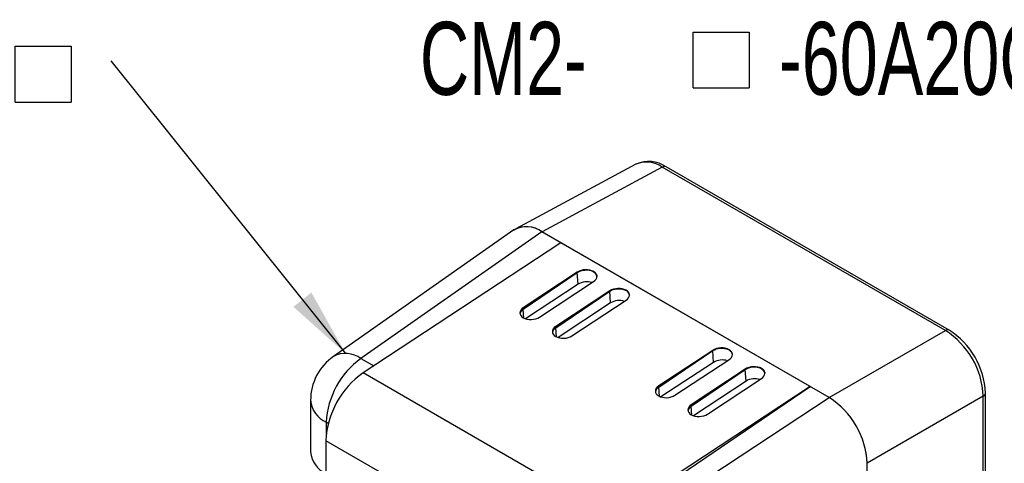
# Model space of a CAD drawing. Extents: x 11 to 421, y 5 to 275.
# Tile 9 of 18: x 259 to 302, y 107 to 126. Entities that reach past the tile are written whole.
import ezdxf
from ezdxf.enums import TextEntityAlignment as Align

# ---------------------------------------------------------------- set-up
doc = ezdxf.new("R2010")
doc.units = 0
doc.layers.get('0').update_dxf_attribs({"linetype": 'CONTINUOUS'})

# ---------------------------------------------------------------- blocks, each defined once
blk = doc.blocks.new('SW_SYMBOL_MOD_BOX')
at = {"color": 0, "linetype": 'CONTINUOUS'}
for p, q in [((200, 200), (200, 800)), ((200, 800), (800, 800)), ((800, 800), (800, 200)), ((200, 200), (800, 200))]:
    blk.add_line(p, q, dxfattribs=at)
blk = doc.blocks.new('SW_NOTE_11')
at = {"color": 0, "linetype": 'CONTINUOUS'}
blk.add_line((-10.202, 12.734), (0, 0), dxfattribs=at)
blk.add_solid([(0, 0), (-1.485, 2.654), (-2.266, 2.029)], dxfattribs=at)
at = {"color": 0, "linetype": 'CONTINUOUS', "xscale": 0.0040555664, "yscale": 0.0040555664, "zscale": 0.0040555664}
blk.add_blockref('SW_SYMBOL_MOD_BOX', (-15.177, 10.127), dxfattribs=at)
blk = doc.blocks.new('SW_NOTE_12')
at = {"color": 0, "linetype": 'CONTINUOUS', "xscale": 0.0040555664, "yscale": 0.0040555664, "zscale": 0.0040555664}
blk.add_blockref('SW_SYMBOL_MOD_BOX', (-35.572, 9.705), dxfattribs=at)
at = {"color": 0, "linetype": 'CONTINUOUS', "width": 0.7}
for s, p in [('CM2-', (-46.655, 9.265)), ('-60A20C -', (-31.031, 9.265))]:
    blk.add_text(s, height=3.175, dxfattribs=at).set_placement(p, align=Align.BOTTOM_LEFT)

msp = doc.modelspace()

# ---------------------------------------------------------------- linework, layer by layer
at = {"color": 7, "linetype": 'CONTINUOUS'}
for p, q in [((286.0769, 119.9565), (280.843, 117.1424)), ((287.2211, 119.8285), (281.9889, 117.0154)), ((299.5343, 112.7203), (287.2211, 119.8285)), ((299.6968, 112.7345), (287.3836, 119.8427)), ((280.7663, 117.0946), (272.9155, 111.5942)), ((281.9869, 117.0165), (274.1106, 111.4982)), ((294.4836, 109.8023), (281.9869, 117.0165)), ((294.4816, 109.8035), (281.9889, 117.0154)), ((282.8141, 116.539), (274.2103, 110.8774)), ((293.6564, 110.2798), (282.8141, 116.539)), ((283.5229, 115.2584), (281.1717, 113.7112)), ((281.1754, 113.6517), (283.5238, 115.2447)), ((283.5238, 115.2447), (283.5229, 115.2584)), ((283.5558, 114.7343), (283.5238, 115.2447)), ((281.8788, 113.303), (284.23, 114.8502)), ((283.5558, 114.7343), (281.2719, 113.2314)), ((284.9372, 114.442), (282.5859, 112.8948)), ((282.5896, 112.8353), (284.938, 114.4283)), ((284.938, 114.4283), (284.9372, 114.442)), ((284.97, 113.9179), (284.938, 114.4283)), ((283.293, 112.4866), (285.6443, 114.0338)), ((281.1754, 113.6517), (281.1717, 113.7112)), ((284.97, 113.9179), (282.6861, 112.415)), ((282.5896, 112.8353), (282.5859, 112.8948)), ((294.4816, 109.8035), (299.5343, 112.7203)), ((289.4155, 111.8567), (287.0642, 110.3095)), ((287.0679, 110.25), (289.4164, 111.843)), ((289.4164, 111.843), (289.4155, 111.8567)), ((289.4484, 111.3326), (289.4164, 111.843)), ((287.7713, 109.9013), (290.1226, 111.4485)), ((289.4484, 111.3326), (287.1644, 109.8297)), ((290.8297, 111.0403), (288.4784, 109.4931)), ((288.4822, 109.4336), (290.8306, 111.0266)), ((290.8306, 111.0266), (290.8297, 111.0403)), ((290.8626, 110.5162), (290.8306, 111.0266)), ((285.0526, 104.6182), (274.2103, 110.8774)), ((290.8626, 110.5162), (288.5786, 109.0133)), ((289.1855, 109.0849), (291.5368, 110.6321)), ((293.6564, 110.2798), (285.0526, 104.6182)), ((285.6402, 104.8423), (293.6564, 110.2798)), ((287.0679, 110.25), (287.0642, 110.3095)), ((271.921, 109.6832), (271.921, 107.4374)), ((286.3275, 104.4455), (294.4836, 109.8023)), ((301.184, 109.863), (296.1313, 106.9462)), ((301.184, 83.6684), (301.184, 109.863)), ((301.2775, 83.8021), (301.2775, 109.9967)), ((288.4822, 109.4336), (288.4784, 109.4931)), ((283.4269, 101.6666), (272.5846, 107.9257)), ((272.5846, 107.9257), (272.5846, 105.6258)), ((296.1313, 80.5443), (296.1313, 106.9462))]:
    msp.add_line(p, q, dxfattribs=at)
at = {"color": 8, "linetype": 'CONTINUOUS'}
for p, q in [((281.1999, 113.2604), (281.1754, 113.6517)), ((282.6142, 112.444), (282.5896, 112.8353)), ((274.1106, 111.4982), (274.6663, 111.1774)), ((287.0925, 109.8587), (287.0679, 110.25)), ((288.5067, 109.0423), (288.4822, 109.4336)), ((272.6911, 108.6807), (272.6044, 108.7307)), ((272.6044, 108.7307), (272.6044, 108.2402))]:
    msp.add_line(p, q, dxfattribs=at)
at = {"color": 7, "linetype": 'CONTINUOUS', "flags": 128}
for points in [[(284.23, 114.8502), (284.2921, 114.8994), (284.3381, 114.9545), (284.3664, 115.0135), (284.3759, 115.0741), (284.3662, 115.1339), (284.3376, 115.1906), (284.2914, 115.2421), (284.2292, 115.2864), (284.1534, 115.3217), (284.067, 115.3468), (283.9733, 115.3607), (283.8759, 115.3627), (283.7785, 115.3529), (283.6848, 115.3317), (283.5985, 115.2998), (283.5229, 115.2584)], [(283.5238, 115.2447), (283.5945, 115.2851), (283.6749, 115.3172), (283.7622, 115.3399), (283.8534, 115.3524), (283.9454, 115.3543), (284.0351, 115.3454), (284.1194, 115.3263), (284.1955, 115.2973), (284.2607, 115.2597), (284.3129, 115.2145), (284.3503, 115.1635), (284.3715, 115.1083), (284.3761, 115.0769)], [(284.3761, 115.0769), (284.3715, 115.1083), (284.3503, 115.1635), (284.3129, 115.2145), (284.2607, 115.2597), (284.1955, 115.2973), (284.1194, 115.3263), (284.0351, 115.3454), (283.9454, 115.3543), (283.8534, 115.3524), (283.7622, 115.3399), (283.6749, 115.3172), (283.5945, 115.2851), (283.5238, 115.2447)], [(285.6443, 114.0338), (285.7063, 114.083), (285.7523, 114.1381), (285.7806, 114.1971), (285.7901, 114.2577), (285.7804, 114.3175), (285.7519, 114.3742), (285.7056, 114.4257), (285.6434, 114.47), (285.5676, 114.5053), (285.4813, 114.5304), (285.3875, 114.5443), (285.2901, 114.5463), (285.1927, 114.5365), (285.099, 114.5153), (285.0128, 114.4833), (284.9372, 114.442)], [(284.938, 114.4283), (285.0088, 114.4687), (285.0891, 114.5008), (285.1764, 114.5235), (285.2676, 114.536), (285.3596, 114.5378), (285.4493, 114.529), (285.5336, 114.5098), (285.6097, 114.4809), (285.6749, 114.4433), (285.7271, 114.3981), (285.7645, 114.3471), (285.7857, 114.2918), (285.7903, 114.2605)], [(285.7903, 114.2605), (285.7857, 114.2918), (285.7645, 114.3471), (285.7271, 114.3981), (285.6749, 114.4433), (285.6097, 114.4809), (285.5336, 114.5098), (285.4493, 114.529), (285.3596, 114.5378), (285.2676, 114.536), (285.1764, 114.5235), (285.0891, 114.5008), (285.0088, 114.4687), (284.938, 114.4283)], [(281.1717, 113.7112), (281.1096, 113.662), (281.0636, 113.6068), (281.0353, 113.5478), (281.0258, 113.4873), (281.0355, 113.4275), (281.0641, 113.3708), (281.1103, 113.3193), (281.1725, 113.275), (281.2483, 113.2396), (281.3347, 113.2145), (281.4284, 113.2007), (281.5258, 113.1986), (281.6232, 113.2084), (281.7169, 113.2297), (281.8032, 113.2616), (281.8788, 113.303)], [(282.5859, 112.8948), (282.5239, 112.8456), (282.4778, 112.7904), (282.4495, 112.7314), (282.44, 112.6709), (282.4498, 112.6111), (282.4783, 112.5543), (282.5245, 112.5029), (282.5867, 112.4586), (282.6625, 112.4232), (282.7489, 112.3981), (282.8426, 112.3843), (282.94, 112.3822), (283.0375, 112.392), (283.1311, 112.4133), (283.2174, 112.4452), (283.293, 112.4866)], [(290.1226, 111.4485), (290.1846, 111.4977), (290.2307, 111.5528), (290.259, 111.6118), (290.2684, 111.6724), (290.2587, 111.7322), (290.2302, 111.7889), (290.1839, 111.8404), (290.1217, 111.8847), (290.046, 111.92), (289.9596, 111.9451), (289.8659, 111.959), (289.7684, 111.961), (289.671, 111.9512), (289.5774, 111.93), (289.4911, 111.8981), (289.4155, 111.8567)], [(289.4164, 111.843), (289.4871, 111.8834), (289.5675, 111.9155), (289.6548, 111.9382), (289.746, 111.9507), (289.838, 111.9526), (289.9277, 111.9437), (290.012, 111.9246), (290.088, 111.8956), (290.1533, 111.858), (290.2055, 111.8128), (290.2428, 111.7618), (290.2641, 111.7066), (290.2686, 111.6752)], [(290.2686, 111.6752), (290.2641, 111.7066), (290.2428, 111.7618), (290.2055, 111.8128), (290.1533, 111.858), (290.088, 111.8956), (290.012, 111.9246), (289.9277, 111.9437), (289.838, 111.9526), (289.746, 111.9507), (289.6548, 111.9382), (289.5675, 111.9155), (289.4871, 111.8834), (289.4164, 111.843)], [(291.5368, 110.6321), (291.5988, 110.6813), (291.6449, 110.7364), (291.6732, 110.7954), (291.6827, 110.856), (291.6729, 110.9158), (291.6444, 110.9725), (291.5982, 111.024), (291.536, 111.0683), (291.4602, 111.1036), (291.3738, 111.1287), (291.2801, 111.1426), (291.1827, 111.1446), (291.0852, 111.1348), (290.9916, 111.1136), (290.9053, 111.0816), (290.8297, 111.0403)], [(290.8306, 111.0266), (290.9013, 111.067), (290.9817, 111.0991), (291.069, 111.1218), (291.1602, 111.1343), (291.2522, 111.1361), (291.3419, 111.1273), (291.4262, 111.1081), (291.5023, 111.0792), (291.5675, 111.0416), (291.6197, 110.9964), (291.657, 110.9454), (291.6783, 110.8901), (291.6828, 110.8588)], [(291.6828, 110.8588), (291.6783, 110.8901), (291.657, 110.9454), (291.6197, 110.9964), (291.5675, 111.0416), (291.5023, 111.0792), (291.4262, 111.1081), (291.3419, 111.1273), (291.2522, 111.1361), (291.1602, 111.1343), (291.069, 111.1218), (290.9817, 111.0991), (290.9013, 111.067), (290.8306, 111.0266)], [(287.0642, 110.3095), (287.0022, 110.2603), (286.9562, 110.2051), (286.9279, 110.1461), (286.9184, 110.0856), (286.9281, 110.0258), (286.9566, 109.9691), (287.0029, 109.9176), (287.0651, 109.8733), (287.1408, 109.8379), (287.2272, 109.8128), (287.3209, 109.799), (287.4184, 109.7969), (287.5158, 109.8067), (287.6094, 109.828), (287.6957, 109.8599), (287.7713, 109.9013)], [(288.4784, 109.4931), (288.4164, 109.4439), (288.3704, 109.3887), (288.3421, 109.3297), (288.3326, 109.2692), (288.3423, 109.2094), (288.3708, 109.1526), (288.4171, 109.1012), (288.4793, 109.0569), (288.555, 109.0215), (288.6414, 108.9964), (288.7352, 108.9826), (288.8326, 108.9805), (288.93, 108.9903), (289.0237, 109.0116), (289.1099, 109.0435), (289.1855, 109.0849)]]:
    msp.add_lwpolyline(points, dxfattribs=at)
at = {"color": 8, "linetype": 'CONTINUOUS'}
for centre, radius, start, end in [((286.537, 118.8907), 1.1608, 53.89095, 113.34939), ((287.3148, 119.6927), 0.165, 65.36022, 124.60414), ((299.628, 112.5846), 0.1649, 65.21769, 124.6162), ((273.437, 110.6), 1.1227, 53.13481, 117.68133), ((273.0745, 109.7894), 1.1583, 185.26109, 246.05905), ((301.1132, 110.0121), 0.165, 295.38537, 354.66842)]:
    msp.add_arc(centre, radius, start, end, dxfattribs=at)
at = {"color": 7, "linetype": 'CONTINUOUS'}
for centre, radius, start, end in [((286.6304, 118.7376), 1.3374, 55.72515, 114.14751), ((281.3195, 116.1264), 1.1128, 53.01767, 121.20408), ((281.3169, 116.1219), 1.1177, 53.16729, 119.50881), ((283.938, 114.1023), 0.7386, 72.28719, 121.16106), ((285.3522, 113.2859), 0.7386, 72.28719, 121.16106), ((281.3235, 113.3946), 0.2967, 119.94621, 170.42615), ((281.3171, 113.399), 0.2897, 119.28977, 171.08259), ((282.7377, 112.5782), 0.2967, 119.94621, 170.42615), ((282.7313, 112.5826), 0.2897, 119.28977, 171.08259), ((297.6248, 109.713), 3.5623, 2.41366, 57.58634), ((297.8925, 109.8675), 3.3874, 2.18437, 57.81591), ((274.2544, 109.6832), 2.3333, 125.01595, 180), ((276.2257, 108.5535), 3.6256, 125.68924, 177.19888), ((289.8306, 110.7006), 0.7386, 72.28719, 121.16106), ((276.4047, 107.7453), 3.8243, 125.01506, 177.29509), ((291.2448, 109.8842), 0.7386, 72.28719, 121.16106), ((287.2161, 109.9929), 0.2967, 119.94621, 170.42615), ((287.2097, 109.9973), 0.2897, 119.28977, 171.08259), ((292.5574, 106.7876), 3.5774, 2.53989, 57.46011), ((292.5558, 106.7871), 3.5789, 2.47293, 57.40598), ((288.6303, 109.1765), 0.2967, 119.94621, 170.42615), ((288.6239, 109.1809), 0.2897, 119.28977, 171.08259), ((273.0821, 107.5518), 1.1667, 185.62922, 244.76039)]:
    msp.add_arc(centre, radius, start, end, dxfattribs=at)

# ---------------------------------------------------------------- block references
for name, p in [('SW_NOTE_12', (323.3293, 112.7565)), ('SW_NOTE_11', (273.44, 111.7208))]:
    msp.add_blockref(name, p, dxfattribs=at)

doc.saveas('drawing.dxf')
